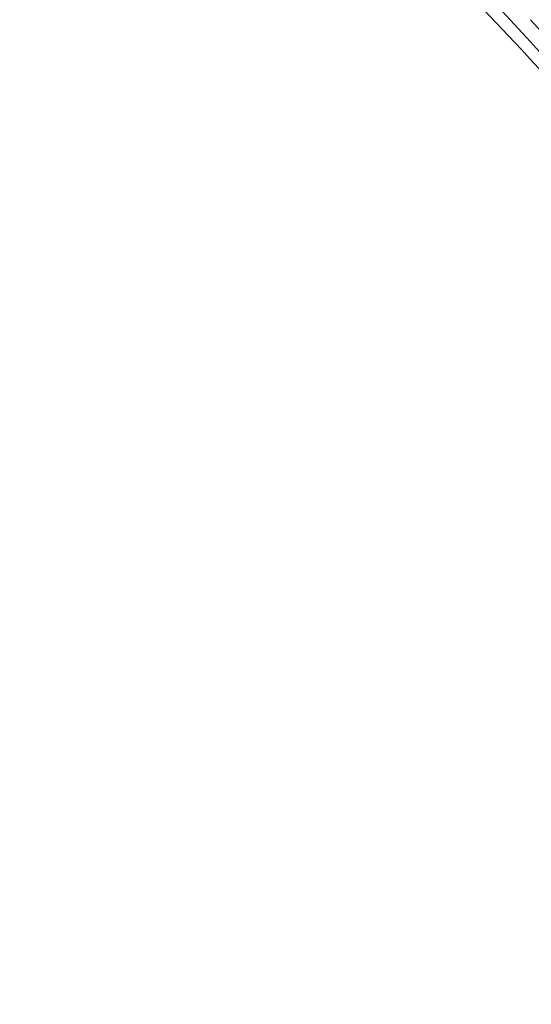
# Model space of a CAD drawing. Header units: metres. Extents: x 134994 to 136506, y 457393 to 459006.
# Tile 126 of 171: x 135930 to 136000, y 457998 to 458133. Entities that reach past the tile are written whole.
import ezdxf

# ---------------------------------------------------------------- set-up
doc = ezdxf.new("R2010")
doc.units = ezdxf.units.M
doc.layers.add('B-WE-KG_ONDERGROND_REST', color=251, linetype='Continuous', lineweight=5)

msp = doc.modelspace()

# ---------------------------------------------------------------- linework, layer by layer
at = {"layer": 'B-WE-KG_ONDERGROND_REST', "flags": 128}
for points in [[(135929.61, 458200), (135963.86, 458165.73), (135972.68, 458156.69), (135981.41, 458147.63), (135990.08, 458138.51), (135998.69, 458129.34), (136000, 458127.94)], [(135932.14, 458200), (135965.16, 458166.99), (135972.02, 458160.03), (135978.81, 458153), (135985.55, 458145.92), (135992.23, 458138.79), (135998.85, 458131.6), (136000, 458130.34)], [(136046.29, 458072.39), (136043.07, 458077.52), (136039.48, 458083.1), (136035.83, 458088.63), (136032.11, 458094.12), (136028.32, 458099.56), (136026.61, 458101.94), (136023.8, 458105.72), (136020.93, 458109.45), (136017.99, 458113.14), (136014.99, 458116.77), (136011.94, 458120.35), (136008.82, 458123.88), (136005.64, 458127.35), (136002.4, 458130.77), (136000, 458133.41)], [(136079.74, 457994.3), (136078.13, 457997.92), (136049.74, 458060.32), (136047.54, 458064.5), (136045.16, 458068.86), (136042.7, 458073.19), (136040.18, 458077.47), (136037.59, 458081.72), (136034.93, 458085.92), (136032.21, 458090.08), (136029.42, 458094.19), (136026.56, 458098.26), (136025.17, 458100.2), (136022.35, 458104.02), (136019.46, 458107.8), (136016.51, 458111.53), (136013.49, 458115.22), (136010.42, 458118.84), (136007.29, 458122.42), (136004.09, 458125.95), (136000.84, 458129.42), (136000, 458130.34)], [(136000, 458127.94), (136003.39, 458124.23), (136006.73, 458120.47), (136010, 458116.66), (136013.21, 458112.8), (136016.36, 458108.88), (136019.45, 458104.92), (136022.47, 458100.91), (136025.07, 458097.35), (136027.98, 458093.18), (136030.82, 458088.97), (136033.6, 458084.72), (136036.3, 458080.42), (136038.94, 458076.08), (136041.52, 458071.7), (136044.02, 458067.28), (136046.45, 458062.82), (136048.18, 458059.55), (136076.35, 457997.63), (136078.03, 457993.85)]]:
    msp.add_lwpolyline(points, dxfattribs=at)

doc.saveas('drawing.dxf')
